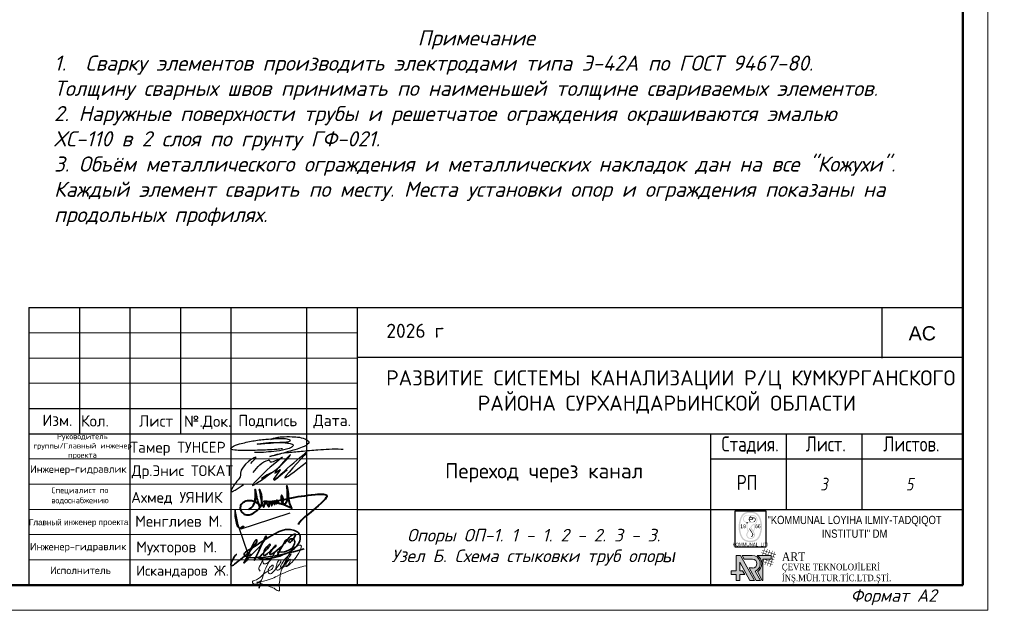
# Model space of a CAD drawing. Header units: millimetres. Extents: x 12962 to 32397, y -4138 to -1429.
# Tile 22 of 41: x 13750 to 13945, y -2996 to -2879. Entities that reach past the tile are written whole.
import ezdxf
from ezdxf.enums import TextEntityAlignment as Align

# ---------------------------------------------------------------- set-up
doc = ezdxf.new("R2010")
doc.units = ezdxf.units.MM
for name, color, linetype, lineweight in [('0_Ном._пера__7', 7, 'Continuous', 60), ('_1 asosiy', 7, 'Continuous', 40), ('_Текст', 255, 'Continuous', 13), ('A-PENCERE', 12, 'Continuous', 20), ('ANTET', 7, 'Continuous', 15), ('cam', 154, 'Continuous', 25), ('KOT', 250, 'Continuous', 18)]:
    doc.layers.add(name, color=color, linetype=linetype, lineweight=lineweight)
for name, color, linetype in [('KOLOD', 250, 'Continuous'), ('Text', 154, 'Continuous'), ('НВК_сервис', 7, 'Continuous'), ('штамп', 7, 'Continuous'), ('штамр', 7, 'Continuous')]:
    doc.layers.add(name, color=color, linetype=linetype)
doc.styles.add('300', font='isocpeur.ttf', dxfattribs={"height": 200})
doc.styles.add('Arial Narrow', font='ARIALN.TTF', dxfattribs={"height": 50})
doc.styles.add('ICOCPEUR', font='isocpeui.ttf')
doc.styles.add('ISOCPEUR', font='isocpeui.ttf')
doc.styles.add('LOGO_TEXT', font='GARA.TTF', dxfattribs={"width": 0.75, "height": 8000})
doc.styles.get("Standard").update_dxf_attribs({"font": 'arial.ttf'})
doc.styles.add('TimesCr', font='times.ttf')
doc.styles.add('ViTEXT', font='isocpeur.ttf')
doc.styles.add('НВК_Ш_(3)_И', font='isocpeui.ttf', dxfattribs={"height": 3})
doc.styles.add('УКЛ_Шрифт (3)', font='isocpeur.ttf', dxfattribs={"height": 300})

# ---------------------------------------------------------------- blocks, each defined once
blk = doc.blocks.new('*U38')
at = {"lineweight": 9}
for p, q in [((574, 415), (574, -5)), ((574, -5), (-20, -5))]:
    blk.add_line(p, q, dxfattribs=at)
at = {"lineweight": 50}
for p, q in [((569, 410), (569, 0)), ((569, 0), (0, 0))]:
    blk.add_line(p, q, dxfattribs=at)
blk = doc.blocks.new('A$C91a31260')
h = blk.add_hatch(color=154)
h.dxf.hatch_style = 1
h.paths.add_polyline_path([(3442, -361, 0.042522), (3275, -256, 0.041582), (3090, -180, 0.0286057), (2869, -123, 0.0148217), (2682, -92, 0.0182459), (2507, -75, 0.0192376), (2338, -71, 0.0207081), (2175, -80, 0.0339617), (1878, -130, 0.0398045), (1607, -218, 0.042619), (1371, -341, 0.053162), (1177, -494, 0.077064), (938, -814, 0.039685), (740, -1273, 0.036458), (598, -1814, 0.033608), (532, -2386, 0.0221478), (531, -2706, 0.023566), (558, -3019, 0.022554), (616, -3340, 0.0172276), (708, -3685, 0.0468079), (907, -4174, 0.076455), (1171, -4535, 0.0840588), (1512, -4776, 0.0694547), (1936, -4913, 0.0315439), (2112, -4932, 0.009553), (2381, -4939, 0.009308), (2648, -4936, 0.0361565), (2812, -4920, 0.0368718), (3051, -4859, 0.0388059), (3275, -4765, 0.0400848), (3474, -4641, 0.0458423), (3642, -4491, 0.050623), (3804, -4278, 0.0337662), (3945, -4007, 0.029459), (4067, -3679, 0.020182), (4167, -3294, 0.012947), (4210, -3070, 0.021107), (4233, -2878, 0.018465), (4242, -2667, 0.007455), (4239, -2379, 0.0030931), (4233, -2177, 0.0142896), (4225, -2061, 0.017589), (4212, -1956, 0.006402), (4185, -1809, 0.01157), (4140, -1599, 0.009949), (4082, -1380, 0.010258), (4021, -1180, 0.0212961), (3963, -1026, 0.0196425), (3890, -871, 0.0289571), (3812, -741, 0.0293799), (3721, -623, 0.0210913), (3607, -502, 0.0318556)])
h.paths.add_polyline_path([(3941, -1711, -0.0214622), (4004, -2086, -0.026098), (4030, -2441, -0.02683), (4018, -2788, -0.025253), (3969, -3139, -0.0207888), (3870, -3562, -0.0350334), (3748, -3905, -0.041709), (3600, -4180, -0.057671), (3421, -4395, -0.024651), (3319, -4483, -0.035714), (3220, -4550, -0.035166), (3111, -4602, -0.0229779), (2980, -4648, -0.015143), (2848, -4683, -0.021658), (2730, -4705, -0.0195476), (2601, -4718, -0.0095978), (2436, -4725, -0.031551), (2086, -4711, -0.051553), (1795, -4651, -0.057354), (1545, -4539, -0.0524138), (1319, -4370, -0.0669944), (1161, -4178, -0.038762), (1023, -3912, -0.0324987), (905, -3576, -0.0201776), (809, -3169, -0.035462), (760, -2767, -0.027929), (763, -2328, -0.027128), (816, -1877, -0.0280539), (917, -1441, -0.0183563), (984, -1239, -0.0233289), (1061, -1059, -0.0251736), (1148, -899, -0.0302155), (1246, -758, -0.0115692), (1313, -679, -0.028995), (1366, -625, -0.0281729), (1425, -576, -0.010408), (1514, -515, -0.038602), (1644, -443, -0.029551), (1795, -385, -0.027129), (1965, -340, -0.021516), (2153, -310, -0.028952), (2281, -303, -0.0088451), (2474, -306, -0.0090258), (2670, -316, -0.028329), (2799, -333, -0.028688), (3005, -384, -0.0399195), (3181, -454, -0.0428628), (3334, -547, -0.0419496), (3470, -665, -0.052204), (3618, -851, -0.035388), (3746, -1090, -0.031149), (3854, -1377, -0.0220524)], flags=16)
h = blk.add_hatch(color=154)
h.dxf.hatch_style = 1
h.paths.add_polyline_path([(3083, -721, 0.0555769), (2977, -688, 0.044379), (2832, -673, 0.0018352), (2313, -670, 0.0013488), (1780, -669, 0.0651225), (1675, -684, 0.1143918), (1449, -804, 0.1037598), (1289, -1016, 0.10477), (1229, -1272, 0.1192048), (1283, -1518, 0.0659227), (1361, -1636, 0.0515232), (1473, -1741, 0.0527746), (1601, -1818, 0.0822487), (1724, -1852), (1794, -1860), (1794, -1868), (1917, -1869), (1918, -1865), (2296, -1871, 0.004694), (2565, -1873, 0.0192301), (2729, -1866, 0.0317908), (2842, -1850, 0.053849), (2933, -1820, 0.0551521), (3008, -1775), (2365, -1771), (2103, -1769, -0.010502), (1846, -1762, -0.0481932), (1699, -1740, -0.0762102), (1593, -1696, -0.0556885), (1492, -1618, -0.0726598), (1390, -1486, -0.0873798), (1339, -1339, -0.088485), (1341, -1184, -0.0766088), (1395, -1030, -0.0459529), (1437, -967, -0.0335875), (1495, -905, -0.0330726), (1561, -851, -0.0397215), (1630, -809, -0.0305734), (1668, -792, -0.0326324), (1707, -781, -0.0262088), (1753, -774, -0.0111386), (1816, -768, -0.0090736), (1936, -763, -0.0079826), (2061, -761, -0.0078302), (2188, -764, -0.0079008), (2315, -770), (2449, -779), (2748, -781, -0.0401419), (2852, -777, -0.0287448), (2909, -782), (3195, -784, 0.0046551), (3185, -777, 0.0486721)])
h = blk.add_hatch(color=154)
h.dxf.hatch_style = 1
edge = h.paths.add_edge_path()
edge.add_arc((2139, -3100), 73.6, 1.81127, 23.05644)
edge.add_arc((2060, -3133), 159, 23.05644, 34.98953)
edge.add_arc((2071, -3125), 146, 34.98949, 47.08599)
edge.add_arc((2152, -3038), 26.6, 47.08604, 89.60717)
edge.add_arc((2153, -3027), 14.9, 89.6072, 129.50851)
edge.add_arc((2246, -3140), 162, 129.50851, 136.44857)
edge.add_arc((2276, -3169), 204, 136.44865, 143.26964)
edge.add_arc((2347, -3222), 292, 143.26972, 148.47427)
edge.add_line((2098, -3069), (2084, -3091))
edge.add_arc((1781, -2887), 366, 322.51229, 326.08863, ccw=False)
edge.add_line((2071, -3109), (2059, -3124))
edge.add_arc((2054, -3120), 6.3, 269.60722, 320.11187, ccw=False)
edge.add_arc((2054, -3121), 5.16, 206.18879, 269.60719, ccw=False)
edge.add_line((2050, -3123), (2037, -3097))
edge.add_line((2037, -3097), (2023, -3065))
edge.add_line((2023, -3065), (2015, -3045))
edge.add_line((2015, -3045), (2008, -3026))
edge.add_arc((2765, -2740), 810, 193.8724, 200.69592, ccw=False)
edge.add_arc((5613, -2037), 3743, 191.68081, 193.87242, ccw=False)
edge.add_arc((6113, -1933), 4254, 189.51532, 191.68081, ccw=False)
edge.add_arc((5783, -1989), 3919, 187.21255, 189.51531, ccw=False)
edge.add_arc((3067, -2332), 1182, 181.24736, 187.21257, ccw=False)
edge.add_arc((6978, -2247), 5094, 179.23156, 181.2474, ccw=False)
edge.add_line((1885, -2179), (1890, -2003))
edge.add_arc((2259, -2018), 369, 164.87952, 177.60136, ccw=False)
edge.add_line((1902, -1922), (1918, -1865))
edge.add_line((1918, -1865), (1794, -1860))
edge.add_line((1794, -1860), (1785, -2111))
edge.add_arc((5261, -2236), 3478, 177.93771, 182.7904)
edge.add_arc((4182, -2289), 2398, 182.79033, 189.20281)
edge.add_arc((3938, -2329), 2150, 189.20276, 196.00063)
edge.add_arc((3938, -2329), 2150, 196.00067, 202.79854)
edge.add_line((1956, -3162), (1964, -3185))
edge.add_line((1964, -3185), (1972, -3207))
edge.add_line((1972, -3207), (1977, -3227))
edge.add_arc((1932, -3238), 46.5, -0.94146, 13.56112, ccw=False)
edge.add_arc((1949, -3238), 29.6, 331.78398, 359.0586, ccw=False)
edge.add_line((1975, -3252), (1954, -3290))
edge.add_arc((821, -2642), 1306, 327.94013, 330.2399, ccw=False)
edge.add_arc((193, -2249), 2046, 326.2976, 327.94013, ccw=False)
edge.add_arc((3553, -4491), 1993, 146.29758, 150.05195)
edge.add_arc((2378, -3813), 636, 150.05184, 158.84335)
edge.add_arc((2240, -3760), 488, 158.84325, 169.15274)
edge.add_arc((2516, -3813), 770, 169.15268, 176.48289)
edge.add_arc((2437, -3808), 691, 176.48291, 187.60537)
edge.add_arc((2276, -3830), 528, 187.60536, 201.21999)
edge.add_arc((2294, -3822), 548, 201.21995, 214.55251)
edge.add_arc((2500, -3680), 798, 214.5525, 224.60719)
edge.add_arc((2482, -3699), 772, 224.60715, 235.83935)
edge.add_arc((2387, -3839), 603, 235.83933, 249.35576)
edge.add_arc((2394, -3820), 622, 249.35577, 262.6342)
edge.add_arc((2426, -3571), 874, 262.63423, 272.93023)
edge.add_arc((2427, -3581), 864, 272.93031, 285.93166)
edge.add_arc((2481, -3772), 666, 285.93171, 301.73788)
edge.add_arc((2504, -3809), 621, 301.7379, 318.15799)
edge.add_arc((2475, -3783), 661, 318.15805, 333.8317)
edge.add_arc((2036, -3568), 1149, 333.83171, 338.4576)
edge.add_arc((2643, -3807), 497, 338.4576, 347.11156)
edge.add_arc((2713, -3823), 426, 347.11157, 356.58884)
edge.add_arc((2495, -3810), 644, 356.58886, 363.539)
edge.add_arc((2493, -3810), 646, 3.53901, 11.41843)
edge.add_arc((2543, -3800), 594, 11.41837, 19.80387)
edge.add_arc((2428, -3841), 717, 19.80383, 27.35658)
edge.add_arc((1838, -4147), 1381, 27.35654, 31.97945)
edge.add_arc((4479, -2497), 1733, 210.26056, 211.9794, ccw=False)
edge.add_arc((4154, -2687), 1356, 208.19467, 210.26048, ccw=False)
edge.add_arc((4103, -2715), 1298, 206.38177, 208.19457, ccw=False)
edge.add_line((2940, -3292), (2859, -3163))
edge.add_line((2859, -3163), (2834, -3131))
edge.add_arc((3655, -2483), 1045, 212.64317, 218.28338, ccw=False)
edge.add_line((2775, -3047), (2656, -2859))
edge.add_line((2656, -2859), (2528, -2653))
edge.add_arc((2570, -2628), 48.5, 180.07686, 211.73431, ccw=False)
edge.add_arc((2545, -2628), 24.2, 144.21679, 180.07671, ccw=False)
edge.add_line((2526, -2614), (2573, -2549))
edge.add_arc((5354, -4602), 3457, 141.99509, 143.55763, ccw=False)
edge.add_arc((7425, -6221), 6085, 140.97202, 141.99508, ccw=False)
edge.add_line((2698, -2389), (2874, -2171))
edge.add_line((2874, -2171), (2897, -2207))
edge.add_line((2897, -2207), (2908, -2226))
edge.add_line((2908, -2226), (2923, -2256))
edge.add_line((2923, -2256), (2939, -2291))
edge.add_line((2939, -2291), (2953, -2326))
edge.add_arc((2120, -2653), 895, 13.33447, 21.45858, ccw=False)
edge.add_arc((1951, -2693), 1069, 6.22179, 13.3345, ccw=False)
edge.add_arc((2005, -2687), 1014, -1.05877, 6.22176, ccw=False)
edge.add_arc((2362, -2694), 658, 348.86885, 358.94115, ccw=False)
edge.add_arc((2371, -2696), 648, 342.92925, 348.8688, ccw=False)
edge.add_arc((2059, -2600), 974, 338.55288, 342.92929, ccw=False)
edge.add_line((2966, -2956), (2935, -3027))
edge.add_arc((2095, -2622), 933, 329.69042, 334.29615, ccw=False)
edge.add_line((2900, -3093), (2859, -3163))
edge.add_line((2859, -3163), (2940, -3292))
edge.add_arc((3016, -3254), 84.7, 193.09, 206.38168, ccw=False)
edge.add_arc((2981, -3262), 49.2, 168.83702, 193.08991, ccw=False)
edge.add_arc((3089, -3283), 159, 158.73019, 168.83702, ccw=False)
edge.add_arc((3253, -3347), 334, 151.95597, 158.73025, ccw=False)
edge.add_arc((4253, -3880), 1468, 149.69651, 151.95595, ccw=False)
edge.add_arc((2036, -2584), 1099, 329.69646, 340.72013)
edge.add_arc((2280, -2670), 841, 340.72009, 354.19655)
edge.add_arc((2274, -2669), 848, 354.19652, 367.61177)
edge.add_arc((1989, -2707), 1135, 7.61179, 18.39148)
edge.add_line((3066, -2349), (3054, -2312))
edge.add_line((3054, -2312), (3045, -2278))
edge.add_line((3045, -2278), (3037, -2249))
edge.add_arc((3090, -2237), 54.4, 179.60723, 193.4388, ccw=False)
edge.add_arc((3056, -2236), 20.7, 139.92417, 179.60713, ccw=False)
edge.add_arc((4636, -3566), 2085, 138.44343, 139.92417, ccw=False)
edge.add_arc((4170, -3152), 1462, 135.90725, 138.44352, ccw=False)
edge.add_arc((4893, -3853), 2469, 134.194, 135.90734, ccw=False)
edge.add_arc((1722, -592), 2080, 314.19402, 320.23549)
edge.add_arc((2694, -1400), 815, 320.23543, 332.39181)
edge.add_arc((2835, -1474), 656, 332.39172, 346.2137)
edge.add_arc((2545, -1403), 955, 346.21364, 356.64823)
edge.add_arc((2465, -1398), 1036, 356.64818, 364.52119)
edge.add_arc((2846, -1368), 653, 4.52115, 15.64383)
edge.add_arc((2840, -1369), 659, 15.64381, 26.71025)
edge.add_arc((2472, -1555), 1071, 26.71023, 34.39896)
edge.add_arc((2785, -1341), 692, 34.39892, 44.58718)
edge.add_arc((2820, -1306), 643, 44.58711, 55.35377)
edge.add_line((3185, -777), (2909, -782))
edge.add_arc((2833, -1275), 499, 74.69751, 81.25209, ccw=False)
edge.add_arc((2811, -1355), 581, 60.66436, 74.69755, ccw=False)
edge.add_arc((2812, -1353), 579, 46.59058, 60.66442, ccw=False)
edge.add_arc((2801, -1364), 595, 32.72044, 46.5906, ccw=False)
edge.add_arc((2753, -1395), 652, 19.76953, 32.72039, ccw=False)
edge.add_arc((2985, -1312), 405, 5.87082, 19.76953, ccw=False)
edge.add_arc((2265, -1386), 1129, -0.59591, 5.87084, ccw=False)
edge.add_arc((2225, -1385), 1169, 352.9666, 359.40404, ccw=False)
edge.add_arc((2785, -1454), 605, 342.42866, 352.96663, ccw=False)
edge.add_arc((2413, -1336), 996, 339.99941, 342.42866, ccw=False)
edge.add_arc((2268, -1284), 1150, 337.81874, 339.99935, ccw=False)
edge.add_arc((2383, -1331), 1025, 335.62185, 337.81874, ccw=False)
edge.add_arc((3110, -1660), 227, 328.90214, 335.62192, ccw=False)
edge.add_arc((2683, -1403), 726, 322.47158, 328.90215, ccw=False)
edge.add_arc((1869, -777), 1753, 319.14423, 322.47151, ccw=False)
edge.add_arc((1818, -734), 1819, 315.84231, 319.14415, ccw=False)
edge.add_arc((2364, -1264), 1058, 310.88878, 315.84226, ccw=False)
edge.add_line((3057, -2064), (2972, -2137))
edge.add_line((2972, -2137), (2930, -2088))
edge.add_arc((2104, -2792), 1085, 40.44844, 42.65701)
edge.add_arc((2876, -2080), 35.1, 42.65711, 69.04197)
edge.add_arc((2882, -2063), 16.9, 69.042, 113.99651)
edge.add_arc((2938, -2188), 154, 113.9966, 122.84097)
edge.add_arc((3051, -2363), 362, 122.84102, 139.01985)
edge.add_arc((13601, -11528), 14337, 139.01983, 140.16161)
edge.add_arc((17130, -14472), 18933, 140.16159, 141.04417)
edge.add_arc((2553, -2687), 188, 141.04418, 164.7061)
edge.add_arc((2404, -2646), 33.2, 164.70615, 198.10871)
edge.add_arc((2598, -2583), 237, 198.1088, 205.9445)
edge.add_arc((2824, -2473), 488, 205.94451, 211.49401)
edge.add_arc((4294, -1572), 2212, 211.49397, 213.30265)
edge.add_arc((-10547, -11322), 15545, 32.31778, 33.30257, ccw=False)
edge.add_arc((-25195, -20588), 32878, 31.75531, 32.31773, ccw=False)
edge.add_line((2761, -3285), (2844, -3419))
edge.add_line((2844, -3419), (2926, -3553))
edge.add_arc((2371, -3892), 650, 24.12364, 31.48156, ccw=False)
edge.add_arc((2659, -3763), 335, 17.24512, 24.12359, ccw=False)
edge.add_arc((2741, -3738), 249, 8.66508, 17.24512, ccw=False)
edge.add_arc((2616, -3757), 376, 1.97001, 8.66507, ccw=False)
edge.add_arc((1508, -3795), 1484, -0.44097, 1.96995, ccw=False)
edge.add_arc((1338, -3794), 1655, 357.09608, 359.55902, ccw=False)
edge.add_arc((2747, -3865), 244, 346.96037, 357.09602, ccw=False)
edge.add_arc((2765, -3869), 225, 336.26278, 346.96038, ccw=False)
edge.add_arc((1800, -3445), 1279, 333.3074, 336.26278, ccw=False)
edge.add_arc((2411, -3752), 596, 321.46919, 333.30742, ccw=False)
edge.add_arc((2522, -3841), 453, 306.9354, 321.46924, ccw=False)
edge.add_arc((2499, -3811), 491, 293.05041, 306.93542, ccw=False)
edge.add_arc((2376, -3521), 806, 283.46932, 293.05047, ccw=False)
edge.add_arc((2462, -3880), 437, 271.67114, 283.46937, ccw=False)
edge.add_arc((2454, -3603), 714, 263.50492, 271.67116, ccw=False)
edge.add_arc((2455, -3594), 722, 255.37675, 263.50498, ccw=False)
edge.add_arc((2392, -3837), 471, 244.18314, 255.3767, ccw=False)
edge.add_arc((2402, -3815), 496, 234.23574, 244.18314, ccw=False)
edge.add_arc((2490, -3693), 646, 226.0787, 234.23578, ccw=False)
edge.add_arc((2487, -3697), 641, 217.89533, 226.07873, ccw=False)
edge.add_arc((2357, -3798), 476, 207.66657, 217.89532, ccw=False)
edge.add_arc((2548, -3698), 693, 203.36271, 207.6665, ccw=False)
edge.add_arc((2148, -3870), 257, 194.33798, 203.36267, ccw=False)
edge.add_arc((2177, -3863), 287, 185.91485, 194.33789, ccw=False)
edge.add_arc((2896, -3789), 1009, 182.61324, 185.91485, ccw=False)
edge.add_arc((2508, -3806), 621, 173.03649, 182.61329, ccw=False)
edge.add_arc((2269, -3777), 380, 159.19785, 173.0365, ccw=False)
edge.add_arc((2630, -3914), 766, 150.3747, 159.19779, ccw=False)
edge.add_arc((7617, -6751), 6504, 148.54697, 150.37467, ccw=False)
edge.add_arc((-3179, -147), 6152, 328.54691, 329.54729)
edge.add_arc((-961, -1451), 3579, 329.5472, 331.0481)
edge.add_line((2171, -3183), (2209, -3113))
edge.add_arc((2181, -3098), 32, 331.74102, 361.81119)
h = blk.add_hatch(color=154)
h.dxf.hatch_style = 1
h.paths.add_polyline_path([(3241, -1398, 0.0778663), (3238, -1298, 0.0773556), (3205, -1203, 0.0785558), (3146, -1124, 0.084539), (3066, -1070, 0.0441055), (3016, -1052, 0.0404216), (2962, -1042, 0.0169513), (2876, -1037, 0.001679), (2669, -1033, -0.00276), (2543, -1030, -0.0045987), (2437, -1025), (2344, -1021, -0.4021017), (2340, -1017, -0.1861052), (2349, -993, -0.0166314), (2395, -946, -0.0224718), (2449, -899, -0.0343636), (2500, -864, -0.0502344), (2610, -813, -0.0460494), (2730, -784, -0.0067788), (2748, -781), (2449, -779), (2398, -817, 0.0254917), (2338, -866, 0.0356117), (2291, -917, 0.0345121), (2250, -974, 0.0219835), (2211, -1046, 0.0638524), (2149, -1226, 0.081721), (2142, -1400, 0.0862627), (2191, -1560, 0.081107), (2291, -1698), (2365, -1771), (3008, -1775, 0.0230903), (3037, -1752, 0.0513383), (3133, -1645, 0.0510832), (3206, -1521, 0.0739097)])
h.paths.add_polyline_path([(3107, -1491, -0.035429), (3096, -1520, -0.0608983), (3061, -1578, -0.0345583), (3006, -1638, -0.0338258), (2940, -1693, -0.0448459), (2874, -1733, -0.0233464), (2830, -1752, -0.0461835), (2794, -1761, -0.0358254), (2750, -1766, -0.0092522), (2680, -1767, -0.0090978), (2608, -1765, -0.0408435), (2566, -1759, -0.0505828), (2529, -1748, -0.0190195), (2481, -1724, -0.0356081), (2421, -1687, -0.0441135), (2371, -1643, -0.0433377), (2329, -1591, -0.0325638), (2291, -1527), (2279, -1502), (2269, -1480), (2261, -1462, -0.107999), (2260, -1457, -0.4022045), (2263, -1454), (2336, -1452), (2420, -1450), (2519, -1449), (2779, -1447), (2783, -1416, 0.0571109), (2784, -1403, 0.0686814), (2781, -1391, 0.0761215), (2775, -1381, 0.0989629), (2767, -1374, -0.2743324), (2747, -1338, -0.0836747), (2759, -1273, -0.0728134), (2795, -1207, -0.1199172), (2843, -1167, -0.070802), (2890, -1152, -0.0508088), (2944, -1148, -0.051407), (2997, -1156, -0.078823), (3040, -1174, -0.0598655), (3085, -1210, -0.0907102), (3113, -1251, -0.0809457), (3127, -1303, -0.0391041), (3128, -1373, -0.0200298), (3124, -1412, -0.0171393), (3116, -1453, -0.0177036)], flags=16)
h.paths.add_polyline_path([(2629, -1350), (2434, -1349), (2240, -1348), (2249, -1273, -0.019008), (2264, -1183, -0.2219312), (2285, -1155, -0.1221998), (2325, -1145, -0.004363), (2487, -1144), (2568, -1145), (2636, -1147), (2695, -1149, -0.4058767), (2697, -1152, -0.1034441), (2697, -1156), (2690, -1170), (2682, -1187), (2672, -1206, 0.0211867), (2662, -1228, 0.0136838), (2652, -1254, 0.0137643), (2643, -1280, 0.025146), (2638, -1302)], flags=16)
h = blk.add_hatch(color=154)
h.dxf.hatch_style = 1
h.paths.add_polyline_path([(2541, -4079, 0.0307216), (2607, -4025, 0.0318026), (2662, -3966, 0.0530533), (2699, -3909, 0.054952), (2720, -3854, 0.0500212), (2730, -3793, 0.049006), (2727, -3731, 0.0482477), (2713, -3670, 0.0521185), (2697, -3635, 0.003236), (2638, -3540, 0.0047568), (2567, -3427, 0.0035103), (2486, -3303, -0.001832), (2292, -3009, -0.0280808), (2231, -2904, -0.1053597), (2216, -2845, -0.2129776), (2233, -2801, -0.0961725), (2252, -2788, -0.0727744), (2265, -2785, -0.1816802), (2306, -2815), (2557, -3208), (2796, -3586, -0.078031), (2835, -3675, -0.0702577), (2847, -3771, -0.0624207), (2831, -3871, -0.0596516), (2791, -3969, -0.0541942), (2728, -4057, -0.0432346), (2673, -4109, -0.0644959), (2616, -4143, -0.066667), (2554, -4161), (2519, -4164), (2483, -4164), (2403, -4159), (2473, -4122, 0.0357106)])
at = {"color": 154}
blk.add_lwpolyline([(-43, 0), (4838, 0), (4838, -5743), (-43, -5743)], close=True, dxfattribs=at)
blk.add_lwpolyline([(1794, -1860), (1918, -1865)], dxfattribs=at)
at = {"color": 154, "style": 'Arial Narrow'}
for s, p in [('19', (1231, -2440)), ('66', (3575, -2440))]:
    blk.add_text(s, height=600, dxfattribs=at).set_placement(p, align=Align.MIDDLE_CENTER)
at = {"color": 154, "style": 'Arial Narrow', "width": 0.9}
blk.add_text('KOMMUNAL  LITI', height=550, dxfattribs=at).set_placement((2408, -5623), align=Align.CENTER)
blk = doc.blocks.new('TT imza')
at = {"layer": 'A-PENCERE', "color": 5, "lineweight": 30}
for points in [[(31392.5, -15598.8), (31353.9, -15602.6), (31291.4, -15606.5), (31182.2, -15609.8), (31106.1, -15609.8), (31059.1, -15606.1), (31047, -15600.1), (31045.2, -15594), (31049.8, -15589.1), (31103.2, -15566), (31191.9, -15546.1), (31280.3, -15534.2), (31350, -15530.6), (31406.3, -15530), (31437, -15536.6), (31444.9, -15542.9), (31432.4, -15551.8), (31408.6, -15555.8), (31340.8, -15559.8), (31299.6, -15563.3), (31223, -15567.7), (31280.8, -15559.3), (31353.6, -15556), (31411.2, -15558.6), (31444.3, -15563.5), (31464.6, -15573.4), (31461.5, -15581.5), (31445.5, -15593), (31410.8, -15604.7), (31333.3, -15616.8), (31264.4, -15622.9), (31232.8, -15624), (31203.8, -15623.7)], [(31313.6, -15536.5), (31352.5, -15522.1), (31384.8, -15518.1), (31457.1, -15517.5), (31552.7, -15536.8), (31563.9, -15545), (31569, -15551.6), (31539, -15582.5), (31491.2, -15600.8), (31424.6, -15619.7), (31373.9, -15634.5), (31308.4, -15651.1)], [(31308.4, -15651.1), (31355.6, -15636), (31420.3, -15624.8), (31518.6, -15615.1), (31631.5, -15605.2), (31706.4, -15600.7), (31787.4, -15600.4), (31801.7, -15601.5)]]:
    blk.add_spline(points, degree=3, dxfattribs=at)
blk = doc.blocks.new('A$Cb6e3b2d1')
at = {"color": 172, "lineweight": -3}
for points in [[(8.8, 5.75), (10.13, 7.23), (6.25, 3.31), (6.27, 2.75), (5.38, 1.31), (3.95, -1.17), (7.01, 0.5)], [(9.42, 3.46), (13.25, 6.58), (13.32, 6.59), (13.67, 6.14), (14.02, 6.12), (16.66, 7.26), (15.28, 6.15), (9.77, 1), (9.25, 0.43), (13.86, 3.44), (11.71, 2.18), (15.99, 4.97), (18.6, 7.87), (14.99, 3.39), (16.14, 4.24), (14.42, 1.78), (17.85, 4.17), (14.99, 1.72), (22.66, 8.52), (17.24, 2.25), (22.59, 6.03)]]:
    blk.add_spline(points, degree=3, dxfattribs=at)
blk = doc.blocks.new('ahm')
at = {"layer": 'KOT', "color": 0, "lineweight": 40}
for points in [[(-31.543, 684.287, 0.357556), (-31.508, 684.29), (-31.473, 684.319), (-31.434, 684.353), (-31.419, 684.37), (-31.408, 684.391), (-31.386, 684.436), (-31.373, 684.475), (-31.364, 684.52), (-31.357, 684.561), (-31.354, 684.599), (-31.351, 684.635), (-31.351, 684.67), (-31.351, 684.711, 0.03743), (-31.36, 684.829), (-31.343, 684.713), (-31.335, 684.669), (-31.325, 684.619), (-31.313, 684.57), (-31.298, 684.52), (-31.284, 684.475), (-31.271, 684.43, 0.076982), (-31.229, 684.34), (-31.211, 684.358, 0.226361), (-31.18, 684.452), (-31.174, 684.531, 0.155576), (-31.245, 684.827), (-31.231, 684.771), (-31.223, 684.721), (-31.217, 684.676), (-31.21, 684.63), (-31.204, 684.599), (-31.196, 684.561), (-31.185, 684.509), (-31.175, 684.467), (-31.162, 684.42), (-31.145, 684.371, 0.05927), (-31.133, 684.346, 0.296345), (-31.125, 684.342, 0.327015), (-31.119, 684.349, -0.058736), (-31.11, 684.38, 0.029075), (-31.069, 684.496), (-31.051, 684.458), (-31.033, 684.426), (-31.016, 684.398), (-30.999, 684.367), (-30.991, 684.357, 0.478598), (-30.976, 684.358, 0.303641), (-30.975, 684.37), (-30.969, 684.405), (-30.962, 684.451), (-30.96, 684.484), (-30.959, 684.492), (-30.942, 684.447), (-30.937, 684.431), (-30.928, 684.417), (-30.921, 684.405), (-30.916, 684.396), (-30.91, 684.389, 0.497092), (-30.891, 684.39, -0.52669)], [(-30.891, 684.39), (-30.882, 684.47), (-30.882, 684.503), (-30.872, 684.476), (-30.866, 684.463), (-30.857, 684.45), (-30.845, 684.434), (-30.832, 684.418, 0.597033), (-30.817, 684.42), (-30.816, 684.44), (-30.816, 684.456), (-30.816, 684.485), (-30.817, 684.508), (-30.818, 684.514), (-30.809, 684.492), (-30.8, 684.476), (-30.789, 684.458), (-30.782, 684.45, 0.009614), (-30.769, 684.437, 0.818111), (-30.761, 684.442), (-30.76, 684.475), (-30.76, 684.498), (-30.761, 684.523), (-30.762, 684.53), (-30.748, 684.503), (-30.74, 684.492), (-30.73, 684.479), (-30.722, 684.469), (-30.713, 684.462), (-30.696, 684.448, 0.440313), (-30.607, 684.461, 0.202241), (-30.587, 684.565, 0.021645), (-30.601, 684.621, -0.063307), (-30.611, 684.654, 0.796723), (-30.639, 684.648, 0.029794), (-30.644, 684.572, 0.154488), (-30.604, 684.466, 0.028745), (-30.582, 684.438, 0.497495), (-30.506, 684.457, 0.153338), (-30.469, 684.568), (-30.466, 684.623, 0.025787), (-30.465, 684.78, 0.017451), (-30.473, 684.885, 0.070147), (-30.485, 684.93), (-30.472, 684.875, -0.055645), (-30.447, 684.662, 0.131674), (-30.347, 684.304), (-30.397, 684.327, 0.101608), (-31.121, 684.493), (-31.045, 684.493, 0.075714), (-30.441, 684.581, -0.015793), (-29.703, 684.689, -0.115625), (-29.395, 684.676, -0.471072), (-29.391, 684.6, -0.028714), (-29.53, 684.449), (-29.614, 684.374), (-29.679, 684.319), (-29.747, 684.264), (-29.822, 684.197), (-29.914, 684.12), (-29.984, 684.063), (-30.023, 684.026), (-30.055, 683.996), (-30.084, 683.963), (-30.117, 683.925), (-30.156, 683.871), (-30.163, 683.855)], [(-31.229, 684.34, 0.204076), (-31.322, 684.457, 0.030149), (-31.393, 684.494, 0.10317), (-31.523, 684.513, 0.0941), (-31.646, 684.49, 0.092543), (-31.733, 684.43, 0.166782), (-31.776, 684.321, 0.247289), (-31.713, 684.176, -3.974787)], [(-31.713, 684.176, 0.15797), (-31.604, 684.124, 0.200345), (-31.339, 684.216, 0.025761), (-31.256, 684.292, 0.055607), (-31.194, 684.381, -0.113379)]]:
    blk.add_lwpolyline(points, format="xyb", dxfattribs=at)
blk = doc.blocks.new('A$C5922ce17')
at = {"color": 172, "lineweight": -3, "xscale": 8.934458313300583, "yscale": 8.934458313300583, "zscale": 8.934458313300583, "rotation": 359.9840795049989}
blk.add_blockref('ahm', (286.35, -6112.1), dxfattribs=at)
blk = doc.blocks.new('МАРУФ')
at = {"color": 5, "lineweight": 35}
for points in [[(-1057, -156), (-1069, -154), (-1078, -158), (-1084, -167), (-1109, -202), (-1153, -274), (-1186, -345), (-1199, -375), (-1204, -394), (-1204, -412), (-1198, -425), (-1188, -429), (-1163, -427), (-1141, -416), (-1116, -398), (-1019, -323), (-961, -275), (-865, -191), (-750, -98), (-643, 36), (-581, 123), (-558, 164), (-552, 187), (-553, 201), (-558, 214), (-568, 215), (-579, 209), (-587, 200), (-605, 181), (-617, 161), (-629, 145), (-642, 114), (-671, 56), (-783, -186), (-811, -243), (-835, -287), (-863, -333), (-881, -360), (-881, -360), (-875, -367), (-856, -354), (-817, -313), (-777, -261), (-671, -146), (-554, -27), (-459, 74), (-409, 144), (-335, 245), (-326, 260), (-321, 281), (-318, 302), (-324, 307), (-338, 299), (-351, 273), (-366, 243), (-377, 224), (-393, 189), (-427, 112), (-468, 26), (-510, -70), (-575, -203), (-607, -276), (-620, -296), (-586, -229), (-521, -232), (-403, -227), (-206, -206), (-45, -174), (149, -140), (256, -98), (326, -42), (380, 0), (434, 49), (470, 96), (498, 150), (517, 191), (525, 233), (527, 268), (520, 312), (506, 348), (483, 384), (464, 400), (418, 432), (383, 447), (353, 456), (280, 470), (221, 470), (162, 466), (75, 443), (3, 417), (-121, 357), (-243, 289), (-454, 155), (-570, 73), (-741, -30), (-794, -64), (-838, -96), (-861, -120), (-873, -141), (-875, -159), (-855, -183), (-797, -214), (-745, -227), (-650, -236), (-586, -229), (-502, -231), (-464, -196), (-419, -146), (-346, -71), (-294, -8), (-255, 34), (-225, 70), (-222, 91), (-225, 99), (-239, 102), (-258, 92), (-267, 81), (-285, 59), (-306, 42), (-348, -15), (-371, -70), (-387, -133), (-394, -164), (-385, -177), (-369, -180), (-342, -169), (-293, -131), (-212, -59), (-88, 45), (-78, 69), (-89, 77), (-103, 63), (-124, 39), (-176, -28), (-201, -67), (-215, -95), (-229, -121), (-233, -140), (-229, -153), (-215, -155), (-177, -139), (-111, -91), (-47, -41), (47, 41), (131, 125), (179, 174), (193, 200), (185, 216), (162, 200), (134, 157), (116, 110), (89, 83), (45, -4), (-45, -174), (0, -89), (-38, -96), (0, -89), (66, -95), (133, -85), (186, -71), (259, -35), (307, -2), (338, 29), (362, 67), (381, 112), (394, 161), (386, 190), (371, 217), (352, 231), (328, 237), (295, 235), (268, 224), (247, 204), (239, 173), (250, 153), (264, 143), (283, 152), (311, 177), (369, 254), (408, 327), (410, 339), (410, 353), (397, 357), (382, 353), (360, 345), (336, 336), (284, 304), (249, 268), (226, 236), (203, 203), (193, 177), (193, 200)], [(623, -9), (356, -86), (319, -91), (256, -98), (99, -149), (15, -191), (-146, -234), (-262, -261), (-333, -264), (-426, -269), (-468, -264), (-544, -230), (-554, -230)]]:
    blk.add_lwpolyline(points, dxfattribs=at)
blk = doc.blocks.new('131')
at = {"color": 5, "lineweight": 13}
for points in [[(36558.21, -2634.09), (36553.91, -2636.02), (36553.23, -2635.48), (36553.23, -2634.76), (36554.18, -2634.27), (36558.53, -2631.39), (36562.18, -2628.77), (36564.66, -2626.66), (36564.6, -2625.71), (36563.48, -2626.16), (36562.18, -2627.79), (36562.02, -2629.95), (36562.83, -2630.43), (36564.46, -2629.56), (36567.7, -2625.82), (36568.83, -2623.74), (36568.83, -2622.78), (36567.5, -2623.48), (36566.63, -2625.37), (36566.21, -2627.22), (36566.55, -2628.35), (36568.4, -2627.93), (36570.62, -2625.28), (36574.53, -2617.96), (36578.09, -2614.85), (36579.93, -2614.54), (36578.72, -2619.21), (36575.7, -2623.31), (36571.74, -2626.05), (36571.79, -2624.84), (36572.1, -2624.29), (36574.17, -2622.45), (36574.04, -2623.44), (36570.35, -2626.72), (36568.73, -2626.59), (36568.95, -2625.96), (36571.2, -2622.41), (36574.49, -2619.35), (36569.18, -2628.75), (36568.28, -2634.15), (36568.1, -2638.38), (36567.92, -2639.91), (36566.97, -2639.82), (36565.85, -2638.92), (36562.92, -2637.7), (36559.5, -2636.44), (36557.33, -2635.58)], [(36557.39, -2629.07), (36556.78, -2627.9), (36557.39, -2625.82), (36557.95, -2624.7), (36559.26, -2621.92), (36558.87, -2623.81), (36559.4, -2624.87), (36561.04, -2624.73), (36563.64, -2622.07), (36565.64, -2618.47), (36561.23, -2626.12), (36557.71, -2635.51), (36556.78, -2638.44), (36557.27, -2635.64), (36555.62, -2635.2), (36557.52, -2634.83), (36566.87, -2631.72), (36578.48, -2627.1), (36582.78, -2625.98)]]:
    blk.add_spline(points, degree=3, dxfattribs=at)
blk = doc.blocks.new('123a')
at = {"layer": 'ANTET', "true_color": 0x0f90fa}
h = blk.add_hatch(color=150, dxfattribs=at)
h.dxf.hatch_style = 1
h.paths.add_polyline_path([(-2721750, 1059458), (-2721850, 1059458), (-2721850, 1059382), (-2721750, 1059382), (-2721750, 1059266), (-2721680, 1059266), (-2721680, 1059382), (-2721581, 1059382), (-2721623, 1059458), (-2721680, 1059458), (-2721680, 1059632), (-2721478, 1059266), (-2721388, 1059266), (-2721663, 1059762), (-2721750, 1059762)])
h.paths.add_polyline_path([(-2721331, 1059762, -0.54934), (-2721330, 1059442), (-2721232, 1059266), (-2721218, 1059266), (-2721218, 1059692), (-2721056, 1059692), (-2721056, 1059762)])
at = {"layer": 'ANTET', "true_color": 0x000000}
h = blk.add_hatch(color=18, dxfattribs=at)
h.dxf.hatch_style = 1
h.paths.add_polyline_path([(-2721630, 1059762), (-2721589, 1059689), (-2721425, 1059689, -1), (-2721425, 1059514), (-2721492, 1059514), (-2721355, 1059266), (-2721266, 1059266), (-2721370, 1059453, 0.817636), (-2721432, 1059762)])
at = {"color": 7, "lineweight": 9}
for p, q in [((-2735761, 1064175), (-2729261, 1064175)), ((-2735761, 1063675), (-2729261, 1063675)), ((-2735761, 1063175), (-2729261, 1063175)), ((-2735761, 1061675), (-2729261, 1061675)), ((-2735761, 1061175), (-2729261, 1061175)), ((-2735761, 1061175), (-2729261, 1061175)), ((-2735761, 1060675), (-2729261, 1060675)), ((-2735761, 1060175), (-2729261, 1060175)), ((-2735761, 1059675), (-2729261, 1059675))]:
    blk.add_line(p, q, dxfattribs=at)
at = {"color": 5, "lineweight": 30}
blk.add_lwpolyline([(-2731376, 1059794), (-2731363, 1059775), (-2731363, 1059755), (-2731387, 1059755), (-2731425, 1059806), (-2731597, 1060308), (-2731618, 1060370), (-2731672, 1060668), (-2731682, 1060631), (-2731682, 1060536), (-2731658, 1060402), (-2731633, 1060344), (-2731584, 1060304), (-2731553, 1060324), (-2731527, 1060340), (-2731504, 1060341), (-2731504, 1060336), (-2731517, 1060321), (-2731550, 1060302), (-2731563, 1060302), (-2731566, 1060298), (-2731566, 1060294), (-2731563, 1060291), (-2731556, 1060290), (-2731289, 1060376), (-2730584, 1060604)], dxfattribs=at)
at = {"layer": 'ANTET', "color": 150, "true_color": 0x0f90fa}
for p, q in [((-2721750, 1059458, 81089), (-2721750, 1059762, 81089)), ((-2721680, 1059458, 81089), (-2721680, 1059632, 81089)), ((-2721218, 1059266, 81089), (-2721218, 1059692, 81089)), ((-2721850, 1059382, 81089), (-2721850, 1059458, 81089)), ((-2721850, 1059458, 81089), (-2721750, 1059458, 81089)), ((-2721680, 1059458, 81089), (-2721623, 1059458, 81089)), ((-2721330, 1059442, 81089), (-2721232, 1059266, 81089)), ((-2721750, 1059382, 81089), (-2721850, 1059382, 81089)), ((-2721750, 1059266, 81089), (-2721750, 1059382, 81089)), ((-2721750, 1059266, 81089), (-2721680, 1059266, 81089)), ((-2721680, 1059266, 81089), (-2721680, 1059382, 81089)), ((-2721680, 1059382, 81089), (-2721581, 1059382, 81089)), ((-2721232, 1059266, 81089), (-2721218, 1059266, 81089))]:
    blk.add_line(p, q, dxfattribs=at)
at = {"layer": 'ANTET', "color": 150, "true_color": 0x1995fa}
for p, q in [((-2721750, 1059762, 81089), (-2721663, 1059762, 81089)), ((-2721680, 1059632, 81089), (-2721478, 1059266, 81089)), ((-2721663, 1059762, 81089), (-2721388, 1059266, 81089)), ((-2721331, 1059762, 81089), (-2721056, 1059762, 81089)), ((-2721218, 1059692, 81089), (-2721056, 1059692, 81089)), ((-2721056, 1059762, 81089), (-2721056, 1059692, 81089)), ((-2721623, 1059458, 81089), (-2721581, 1059382, 81089)), ((-2721478, 1059266, 81089), (-2721388, 1059266, 81089))]:
    blk.add_line(p, q, dxfattribs=at)
at = {"layer": 'ANTET', "color": 18, "true_color": 0x000000}
for p, q in [((-2721630, 1059762, 81089), (-2721589, 1059689, 81089)), ((-2721425, 1059689, 81089), (-2721589, 1059689, 81089)), ((-2721492, 1059514, 81089), (-2721355, 1059266, 81089)), ((-2721492, 1059514, 81089), (-2721425, 1059514, 81089)), ((-2721370, 1059453, 81089), (-2721266, 1059266, 81089)), ((-2721355, 1059266, 81089), (-2721266, 1059266, 81089))]:
    blk.add_line(p, q, dxfattribs=at)
at = {"layer": 'ANTET', "color": 1, "true_color": 0xf70702, "const_width": 8.76, "elevation": 81089}
for points in [[(-2721252, 1059818), (-2721085, 1059762)], [(-2721235, 1059868), (-2720961, 1059776)], [(-2721181, 1059905), (-2721229, 1059762)], [(-2721131, 1059888), (-2721174, 1059762)], [(-2721081, 1059872), (-2721118, 1059762)], [(-2720982, 1059838), (-2721082, 1059539)], [(-2721031, 1059855), (-2721063, 1059762)], [(-2721285, 1059718), (-2721282, 1059717)], [(-2721284, 1059662), (-2721249, 1059651)], [(-2721258, 1059676), (-2721274, 1059628)], [(-2721269, 1059768), (-2721250, 1059762)], [(-2721197, 1059692), (-2721218, 1059630)], [(-2721218, 1059640), (-2721028, 1059577)], [(-2721207, 1059692), (-2721011, 1059626)], [(-2721142, 1059692), (-2721182, 1059573)], [(-2721086, 1059692), (-2721132, 1059556)], [(-2721056, 1059752), (-2720978, 1059726)], [(-2721056, 1059697), (-2720994, 1059676)]]:
    blk.add_lwpolyline(points, dxfattribs=at)
at = {"layer": 'ANTET', "color": 18, "true_color": 0x000000, "elevation": 81089}
blk.add_lwpolyline([(-2721630, 1059762), (-2721432, 1059762)], dxfattribs=at)
at = {"layer": 'ANTET', "color": 18, "true_color": 0x000000}
for centre, radius, start in [((-2721432, 1059601, 81089), 161, 292.9174), ((-2721425, 1059601, 81089), 87.6, 270)]:
    blk.add_arc(centre, radius, start, 90, dxfattribs=at)
at = {"layer": 'ANTET', "color": 150, "true_color": 0x1995fa}
blk.add_arc((-2721432, 1059601, 81089), 190, 302.6687, 57.7958, dxfattribs=at)
at = {"layer": 'штамп', "color": 7, "lineweight": 30}
for p, q in [((-2735761, 1064675), (-2717261, 1064675)), ((-2735761, 1064675), (-2735761, 1059175)), ((-2729261, 1064675), (-2729261, 1059175)), ((-2718861, 1064675), (-2718861, 1063675)), ((-2717261, 1064675), (-2717261, 1059175)), ((-2729261, 1063692), (-2717261, 1063692)), ((-2735761, 1062675), (-2729261, 1062675)), ((-2735761, 1062175), (-2717261, 1062175)), ((-2722261, 1062175), (-2722261, 1059175)), ((-2722261, 1061675), (-2717261, 1061675)), ((-2729261, 1060675), (-2717261, 1060675)), ((-2735761, 1059175), (-2717261, 1059175))]:
    blk.add_line(p, q, dxfattribs=at)
at = {"layer": 'штамп', "color": 7}
for p, q in [((-2733761, 1064675), (-2733761, 1059175)), ((-2732761, 1064675), (-2732761, 1062175)), ((-2731761, 1064675), (-2731761, 1059175)), ((-2730261, 1064675), (-2730261, 1059175))]:
    blk.add_line(p, q, dxfattribs=at)
blk.add_lwpolyline([(-2734761, 1064675), (-2734761, 1064675), (-2734761, 1062175)], dxfattribs=at)
at = {"layer": 'штамп', "color": 7, "lineweight": 30}
for points in [[(-2720761, 1062175), (-2720761, 1060675)], [(-2719261, 1062175), (-2719261, 1060675)]]:
    blk.add_lwpolyline(points, dxfattribs=at)
at = {"color": 5, "lineweight": 30, "xscale": 0.7950083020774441, "yscale": 0.7950083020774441, "zscale": 0.7950083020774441}
blk.add_blockref('МАРУФ', (-2730804, 1059903), dxfattribs=at)
at = {"color": 5, "lineweight": 35, "xscale": 35.6823400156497, "yscale": 35.6823400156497, "zscale": 35.6823400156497}
blk.add_blockref('131', (-4035635, 1153260), dxfattribs=at)
at = {"layer": 'ANTET', "xscale": 80, "yscale": 80, "zscale": 80}
for name, p in [('A$Cb6e3b2d1', (-2732072, 1061127)), ('A$C5922ce17', (-2731907, 1060548))]:
    blk.add_blockref(name, p, dxfattribs=at)
at = {"layer": 'cam', "lineweight": -3, "xscale": 2.942720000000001, "yscale": 2.942720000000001, "zscale": 2.942720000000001}
blk.add_blockref('TT imza', (-2823117, 1107779), dxfattribs=at)
at = {"layer": 'штамр', "color": 7, "lineweight": 15, "ltscale": 0.2, "xscale": 0.124416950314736, "yscale": 0.124416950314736, "zscale": 0.124416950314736}
blk.add_blockref('A$C91a31260', (-2721766, 1060644), dxfattribs=at)
at = {"color": 7, "lineweight": -3, "style": '300', "width": 0.8}
for s, p in [('Стадия.', (-2721473, 1061822)), ('Лист.', (-2719973, 1061822)), ('Листов.', (-2718278, 1061822))]:
    blk.add_text(s, height=300, dxfattribs=at).set_placement(p, align=Align.CENTER)
blk.add_text('РП', height=300, dxfattribs=at).set_placement((-2721738, 1061058))
at = {"color": 7, "lineweight": -3, "attachment_point": 1}
for s, insert, char_height, width, style in [('\\pi591.29436;РАЗВИТИЕ СИСТЕМЫ КАНАЛИЗАЦИИ Р/Ц КУМКУРГАНСКОГО \\P\\pi2406.29436;РАЙОНА СУРХАНДАРЬИНСКОЙ ОБЛАСТИ', (-2729275, 1063431), 300, 12192.59, 'УКЛ_Шрифт (3)'), ('Изм.', (-2735495, 1062553), 225, 980, '300'), ('Кол.', (-2734731, 1062542), 225, 980, '300'), ('Лист', (-2733580, 1062540), 225, 980, '300'), ('№.Док.', (-2732688, 1062535), 225, 980, '300'), ('Подпись', (-2731614, 1062548), 225, 1109.69, '300'), ('Дата.', (-2730124, 1062550), 225, 980, '300'), ('\\pi6202.944;Переход через канал', (-2733719, 1061590), 300, 13035.89, 'УКЛ_Шрифт (3)')]:
    blk.add_mtext(s, dxfattribs=dict(at, insert=insert, char_height=char_height, width=width, style=style))
at = {"layer": '0_Ном._пера__7', "linetype": 'Continuous', "lineweight": 0, "attachment_point": 2, "rotation": 0.1263}
for s, insert, char_height, width in [('{\\fISOCPEUR|b0|i0|c0|p34;2026 \\fISOCPEUR|b0|i0|c204|p34;г}', (-2728110, 1064355), 280.42, 2110.39), ('АС', (-2718062, 1064305), 280.4, 2110.39), ('{\\fISOCPEUR|b0|i0|c204|p34;\\PРуководитель группы/Главный инженер проекта}', (-2734702, 1062359), 110, 1916.27), ('{\\fISOCPEUR|b0|i0|c204|p34;Инженер-гидравлик}', (-2734782, 1061550), 150, 2472.21), ('{\\fISOCPEUR|b0|i0|c204|p34;Специалист по водоснабжению}', (-2734751, 1061116), 120, 1993.08), ('{\\H0.95833x;Главный инженер проекта\\P\\pt0.738;\\H1.04348x; }', (-2734776, 1060478), 120, 2472.21), ('{\\fISOCPEUR|b0|i0|c204|p34;Инженер-гидравлик}', (-2734786, 1060015), 150, 2472.21), ('{\\fISOCPEUR|b0|i0|c204|p34;Исполнитель}', (-2734739, 1059543), 150, 2472.21)]:
    blk.add_mtext(s, dxfattribs=dict(at, insert=insert, char_height=char_height, width=width))
at = {"layer": 'ANTET', "color": 7, "ltscale": 0.5, "style": 'LOGO_TEXT'}
for s, height, p in [('ART ', 175.2, (-2720845, 1059598, 81089)), ('ÇEVRE TEKNOLOJİLERİ', 130.55, (-2720845, 1059430, 81089)), ('İNŞ.MÜH.TUR.TİC.LTD.ŞTİ.', 130.55, (-2720845, 1059213, 81089))]:
    blk.add_text(s, height=height, dxfattribs=at).set_placement(p, align=Align.BOTTOM_LEFT)
at = {"layer": 'НВК_сервис', "color": 0, "lineweight": -2, "style": 'ViTEXT'}
for s, p in [('Тамер ТУНСЕР', (-2733751, 1061906)), ('Др.Энис ТОКАТ', (-2733725, 1061442)), ('Ахмед УЯНИК', (-2733736, 1060913))]:
    blk.add_text(s, height=216.52, dxfattribs=at).set_placement(p, align=Align.MIDDLE_LEFT)
blk.add_text('Менглиев М.', height=216.52, dxfattribs=at).set_placement((-2733657, 1060333))
at = {"layer": 'НВК_сервис', "color": 0, "width": 1797.87, "attachment_point": 1, "style": 'TimesCr'}
for s, insert, char_height in [('\\pt1.3316;{\\fISOCPEUR|b0|i0|c204|p34;Mухторов M.}', (-2733635, 1060040), 216.52), ('\\pt1.23;{\\fISOCPEUR|b0|i0|c204|p34;Искандаров Ж.}', (-2733635, 1059560), 200)]:
    blk.add_mtext(s, dxfattribs=dict(at, insert=insert, char_height=char_height))
at = {"layer": 'штамр', "color": 7, "lineweight": 15, "ltscale": 0.2, "insert": (-2719404, 1060329), "char_height": 162.55, "width": 3742.44, "attachment_point": 5, "style": 'Arial Narrow'}
blk.add_mtext('{\\C144;"KOMMUNAL LOYIHA ILMIY-TADQIQOT INSTITUTI" DM}', dxfattribs=at)

msp = doc.modelspace()

# ---------------------------------------------------------------- block references
at = {"lineweight": -2, "xscale": 0.01000000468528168, "yscale": 0.01000000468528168, "zscale": 0.01000000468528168}
msp.add_blockref('123a', (41108.968, -13582.663), dxfattribs=at)
at = {"layer": '_1 asosiy', "color": 0, "ltscale": 30}
msp.add_blockref('*U38', (13367.344, -2990.904), dxfattribs=at)

# ---------------------------------------------------------------- texts
at = {"layer": '_Текст', "color": 154, "style": 'ISOCPEUR'}
msp.add_text('Формат A2', height=2.5, dxfattribs=at).set_placement((13914.131, -2994.219))
at = {"layer": 'KOLOD', "color": 154, "lineweight": 18, "insert": (13756.328, -2880.967), "char_height": 3, "attachment_point": 1, "style": 'НВК_Ш_(3)_И'}
msp.add_mtext_dynamic_manual_height_columns('\\pi72.04111;Примечание\\P\\pi0;1.  Сварку элементов производить электродами типа Э-42А по ГОСТ 9467-80. Толщину сварных швов принимать по наименьшей толщине свариваемых элементов. \\P2. Наружные поверхности трубы и решетчатое ограждения окрашиваются эмалью ХС-110 в 2 слоя по грунту ГФ-021. \\P3. Объём металлического ограждения и металлических накладок дан на все "Кожухи". Каждый элемент сварить по месту. Места установки опор и ограждения показаны на продольных профилях. ', width=166.47541, gutter_width=0, heights=[62.407], dxfattribs=at)
at = {"layer": 'Text', "color": 7, "ltscale": 100, "char_height": 2.5, "width": 15, "attachment_point": 5, "style": 'ISOCPEUR'}
for s, insert in [('{\\W0.8;\\C154;3}', (13908.844, -2970.904)), ('{\\W0.8;\\C154;5}', (13925.83, -2970.904))]:
    msp.add_mtext(s, dxfattribs=dict(at, insert=insert))
at = {"layer": 'Text', "color": 7, "ltscale": 100, "insert": (13851.344, -2983.404), "char_height": 2.5, "width": 70, "attachment_point": 5, "line_spacing_factor": 0.982805, "style": 'ICOCPEUR'}
msp.add_mtext('{\\C154;Опоры ОП-1. 1 - 1. 2 - 2. 3 - 3.\\PУзел Б. Схема стыковки труб опор\\fArial|b0|i1|c204|p34;ы\\fISOCPEUR|b0|i1|c204|p34;        }', dxfattribs=at)

doc.saveas('drawing.dxf')
